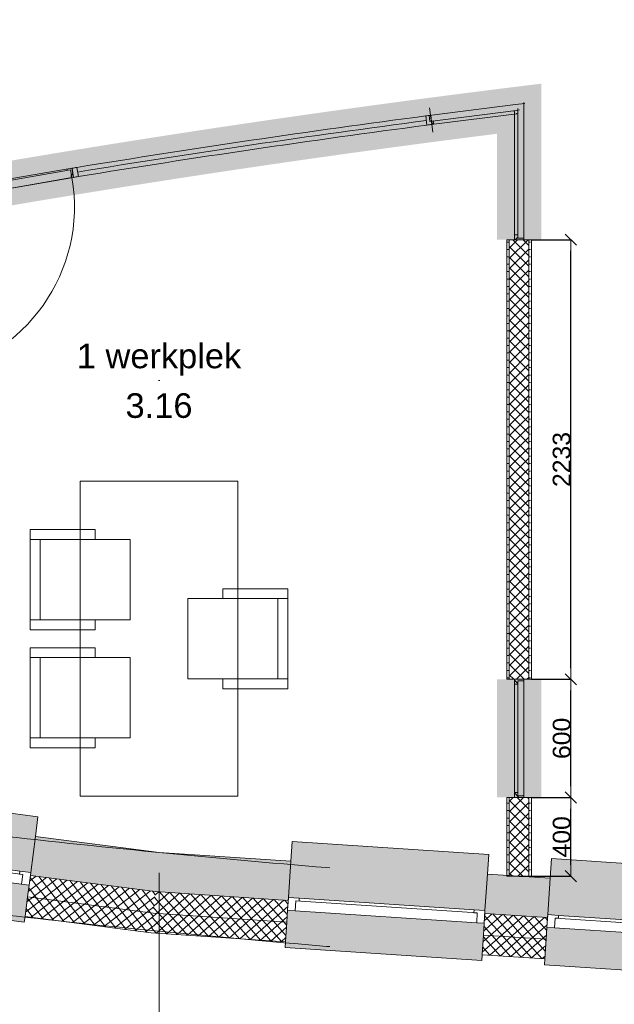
# Model space of a CAD drawing. Extents: x -329827 to 339781, y -55429 to 69134.
# Tile 12 of 139: x -244691 to -241672, y 11429 to 16430. Entities that reach past the tile are written whole.
import ezdxf

# ---------------------------------------------------------------- set-up
doc = ezdxf.new("R2010")
doc.units = 0
doc.header["$LTSCALE"] = 50
doc.linetypes.add('_ .', pattern=[190, 90, -50, 0, -50])
doc.layers.get('0').update_dxf_attribs({"linetype": 'CONTINUOUS'})
doc.layers.get('Defpoints').update_dxf_attribs({"linetype": 'CONTINUOUS'})
for name, color, linetype in [('00 Arc Simple systeem 2D arcering', 7, 'CONTINUOUS'), ('00 Bestaand', 7, 'CONTINUOUS'), ('00 Bestaand Afdek-arcering', 7, 'CONTINUOUS'), ('00 Bestaand Doorsnede-arcering', 7, 'CONTINUOUS'), ('00 Bestaand Laagscheidingslijnen', 7, 'CONTINUOUS'), ('00 Bestaand Ramen', 7, 'CONTINUOUS'), ('00 Ruimtenummer', 7, 'CONTINUOUS'), ('00 Simple', 7, 'CONTINUOUS'), ('00 Simple 2D arcering', 7, 'CONTINUOUS'), ('00 Simple Afdek-arcering', 7, 'CONTINUOUS'), ('00 Simple Deuren', 7, 'CONTINUOUS'), ('00 Simple Doorsnede-arcering', 7, 'CONTINUOUS'), ('00 Simple Laagscheidingslijnen', 7, 'CONTINUOUS'), ('00 Simple Ramen', 7, 'CONTINUOUS'), ('82 Interieur', 7, 'CONTINUOUS'), ('A Stramien', 7, 'CONTINUOUS'), ('Tekst_dim 1_ 50', 7, 'CONTINUOUS'), ('WM5448--', 1, 'CONTINUOUS')]:
    doc.layers.add(name, color=color, linetype=linetype)
doc.styles.add('GENERATED_STYLE_1', font='ARIAL.TTF')
doc.dimstyles.new('GENERATED_STYLE__3', dxfattribs={"dimtxt": 89.999998, "dimasz": 57, "dimexe": 0.18, "dimexo": 0, "dimgap": 0.09, "dimtad": 1, "dimdec": 0, "dimzin": 0, "dimdsep": 46, "dimtxsty": 'GENERATED_STYLE_1', "dimblk": 'ARROWHEAD_6', "dimblk1": 'ARROWHEAD_6', "dimblk2": 'ARROWHEAD_6', "dimcen": 0.09, "dimclrd": 1, "dimclre": 1, "dimclrt": 2, "dimadec": 1, "dimazin": 0, "dimtfac": 1, "dimtdec": 4, "dimtmove": 0, "dimatfit": 3, "dimfxl": 0, "dimtolj": 1, "dimtzin": 0, "dimarcsym": 0})
pattern_1 = [(-142.42427, (0, 0), (-22.867855, 29.72055), []), (-52.42427, (0, 0), (29.72055, 22.867855), [])]
pattern_2 = [(-138.78015, (0, 0), (-24.71063, 28.207), []), (-48.78015, (0, 0), (28.207, 24.71063), [])]
pattern_3 = [(45, (0, 0), (-31.82, 31.82), [])]
pattern_4 = [(0, (0, 0), (0, 37.5), [0, -37.5])]
pattern_5 = [(45, (0, 0), (-26.516504, 26.516504), []), (135, (0, 0), (26.516504, 26.516504), [])]

# ---------------------------------------------------------------- blocks, each defined once
blk = doc.blocks.new('R1a metaal 15')
at = {"layer": '00 Bestaand Ramen', "color": 1, "linetype": 'Continuous', "lineweight": 0}
for p, q in [((-500, 160), (-500, 190)), ((-500, 190), (500, 190)), ((500, 190), (500, 160)), ((-500, 0), (-462, 0)), ((-500, -65), (-500, 0)), ((-462, 0), (-462, -50)), ((-462, 0), (462, 0)), ((462, -50), (462, 0)), ((462, 0), (500, 0)), ((500, 0), (500, -65)), ((-462, -50), (-445, -50)), ((-462, -50), (462, -50)), ((-462, -50), (462, -50)), ((-445, -50), (-445, -65)), ((445, -65), (445, -50)), ((445, -50), (462, -50)), ((-445, -65), (-500, -65)), ((445, -65), (-445, -65)), ((500, -65), (445, -65)), ((-500, -250), (-500, -350)), ((500, -350), (500, -250)), ((-500, -350), (500, -350))]:
    blk.add_line(p, q, dxfattribs=at)
at = {"layer": '00 Bestaand Ramen', "color": 2, "linetype": 'Continuous', "lineweight": 0}
for p, q in [((-500, 0), (-500, -50)), ((500, 0), (500, -50)), ((-500, -50), (-500, -65)), ((500, -50), (500, -65))]:
    blk.add_line(p, q, dxfattribs=at)
blk = doc.blocks.new('Wall_5_2', base_point=(13945.7, 12660.8))
at = {"layer": '00 Bestaand Afdek-arcering', "linetype": 'Continuous', "lineweight": 0}
for points in [[(14528.5, 12398.3), (15520.1, 12269), (15544, 12452.5), (15556.9, 12551.6), (14565.3, 12680.9), (14552.4, 12581.7)], [(15837.4, 12227.7), (16829, 12098.5), (16852.9, 12281.9), (16865.8, 12381.1), (15874.2, 12510.3), (15861.3, 12411.1)], [(15511.7, 12204.6), (14520.1, 12333.8), (14499.4, 12175.1), (14495.5, 12145.4), (15487.1, 12016.2), (15491, 12045.9)], [(16820.6, 12034), (15829, 12163.2), (15808.3, 12004.6), (15804.4, 11974.8), (16796.1, 11845.6), (16799.9, 11875.4)]]:
    blk.add_hatch(color=255, dxfattribs=at).paths.add_polyline_path(points, flags=0)
at = {"layer": '00 Bestaand Doorsnede-arcering', "linetype": 'Continuous', "lineweight": 0}
for points in [[(13945.7, 12660.8), (13912.7, 12463.4), (14526.5, 12383.4), (14528.5, 12398.3), (14552.4, 12581.7)], [(15520.1, 12269), (15518.1, 12254.2), (15835.5, 12212.8), (15837.4, 12227.7), (15861.3, 12411.1), (15544, 12452.5)], [(16829, 12098.5), (16827.1, 12083.6), (17460.8, 12001), (17480.3, 12200.2), (16852.9, 12281.9)]]:
    blk.add_hatch(color=255, dxfattribs=at).paths.add_polyline_path(points, flags=0)
h = blk.add_hatch(dxfattribs=at)
h.set_pattern_fill('13_45GR_ISOLATIE_0002', color=255, style=0, pattern_type=2)
h.set_pattern_definition(pattern_1)
h.paths.add_polyline_path([(13894.5, 12354.8), (14512.3, 12274.3), (14520.1, 12333.8), (14526.5, 12383.4), (13912.7, 12463.4)], flags=0)
h = blk.add_hatch(dxfattribs=at)
h.set_pattern_fill('13_45GR_ISOLATIE_0002', color=255, style=0, pattern_type=2)
h.set_pattern_definition(pattern_1)
h.paths.add_polyline_path([(13894.5, 12354.8), (13878, 12256.1), (14499.4, 12175.1), (14512.3, 12274.3)], flags=0)
h = blk.add_hatch(dxfattribs=at)
h.set_pattern_fill('13_45GR_ISOLATIE_0002', color=255, style=0, pattern_type=2)
h.set_pattern_definition(pattern_1)
h.paths.add_polyline_path([(15503.9, 12145.1), (15821.2, 12103.7), (15829, 12163.2), (15835.5, 12212.8), (15518.1, 12254.2), (15511.7, 12204.6)], flags=0)
h = blk.add_hatch(dxfattribs=at)
h.set_pattern_fill('13_45GR_ISOLATIE_0002', color=255, style=0, pattern_type=2)
h.set_pattern_definition(pattern_1)
h.paths.add_polyline_path([(15503.9, 12145.1), (15491, 12045.9), (15808.3, 12004.6), (15821.2, 12103.7)], flags=0)
h = blk.add_hatch(dxfattribs=at)
h.set_pattern_fill('13_45GR_ISOLATIE_0002', color=255, style=0, pattern_type=2)
h.set_pattern_definition(pattern_1)
h.paths.add_polyline_path([(16820.6, 12034), (16812.9, 11974.5), (17450.1, 11891.5), (17460.8, 12001), (16827.1, 12083.6)], flags=0)
h = blk.add_hatch(dxfattribs=at)
h.set_pattern_fill('13_45GR_ISOLATIE_0002', color=255, style=0, pattern_type=2)
h.set_pattern_definition(pattern_1)
h.paths.add_polyline_path([(16799.9, 11875.4), (17440.3, 11791.9), (17450.1, 11891.5), (16812.9, 11974.5)], flags=0)
at = {"layer": '00 Bestaand', "color": 2, "linetype": 'Continuous', "lineweight": 0}
for p, q in [((14552.4, 12581.7), (13945.7, 12660.8)), ((14528.5, 12398.3), (14552.4, 12581.7)), ((15520.1, 12269), (15544, 12452.5)), ((15861.3, 12411.1), (15544, 12452.5)), ((15837.4, 12227.7), (15861.3, 12411.1)), ((14520.1, 12333.8), (14526.5, 12383.4)), ((14526.5, 12383.4), (14528.5, 12398.3)), ((14512.3, 12274.3), (14520.1, 12333.8)), ((13878, 12256.1), (14499.4, 12175.1)), ((14499.4, 12175.1), (14512.3, 12274.3)), ((15511.7, 12204.6), (15518.1, 12254.2)), ((15518.1, 12254.2), (15520.1, 12269)), ((16829, 12098.5), (16852.9, 12281.9)), ((17480.3, 12200.2), (16852.9, 12281.9)), ((15503.9, 12145.1), (15511.7, 12204.6)), ((15829, 12163.2), (15835.5, 12212.8)), ((15835.5, 12212.8), (15837.4, 12227.7)), ((15821.2, 12103.7), (15829, 12163.2)), ((15491, 12045.9), (15503.9, 12145.1)), ((15808.3, 12004.6), (15821.2, 12103.7)), ((16820.6, 12034), (16827.1, 12083.6)), ((16827.1, 12083.6), (16829, 12098.5)), ((15491, 12045.9), (15808.3, 12004.6)), ((16812.9, 11974.5), (16820.6, 12034)), ((16799.9, 11875.4), (16812.9, 11974.5)), ((16799.9, 11875.4), (17440.3, 11791.9))]:
    blk.add_line(p, q, dxfattribs=at)
at = {"layer": '00 Bestaand Laagscheidingslijnen', "color": 2, "linetype": 'Continuous', "lineweight": 0}
for p, q in [((14526.5, 12383.4), (13912.7, 12463.4)), ((14512.3, 12274.3), (13894.5, 12354.8)), ((15835.5, 12212.8), (15518.1, 12254.2)), ((15821.2, 12103.7), (15503.9, 12145.1)), ((17460.8, 12001), (16827.1, 12083.6)), ((17450.1, 11891.5), (16812.9, 11974.5))]:
    blk.add_line(p, q, dxfattribs=at)
at = {"layer": '00 Bestaand Ramen', "color": 1, "linetype": 'Continuous', "lineweight": 0, "zscale": 1000, "rotation": 172.575727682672}
for p in [(15015.9, 12269.2), (16324.8, 12098.6)]:
    blk.add_blockref('R1a metaal 15', p, dxfattribs=at)
blk = doc.blocks.new('R1a metaal 15_2')
at = {"layer": '00 Bestaand Ramen', "color": 1, "linetype": 'Continuous', "lineweight": 0}
for p, q in [((-500, 160), (-500, 190)), ((-500, 190), (500, 190)), ((500, 190), (500, 160)), ((-500, 0), (-462, 0)), ((-500, -65), (-500, 0)), ((-462, 0), (-462, -50)), ((-462, 0), (462, 0)), ((462, -50), (462, 0)), ((462, 0), (500, 0)), ((500, 0), (500, -65)), ((-462, -50), (-445, -50)), ((-462, -50), (462, -50)), ((-462, -50), (462, -50)), ((-445, -50), (-445, -65)), ((445, -65), (445, -50)), ((445, -50), (462, -50)), ((-445, -65), (-500, -65)), ((445, -65), (-445, -65)), ((500, -65), (445, -65)), ((-500, -250), (-500, -350)), ((500, -350), (500, -250)), ((-500, -350), (500, -350))]:
    blk.add_line(p, q, dxfattribs=at)
at = {"layer": '00 Bestaand Ramen', "color": 2, "linetype": 'Continuous', "lineweight": 0}
for p, q in [((-500, 0), (-500, -50)), ((500, 0), (500, -50)), ((-500, -50), (-500, -65)), ((500, -50), (500, -65))]:
    blk.add_line(p, q, dxfattribs=at)
blk = doc.blocks.new('R1a metaal 15_3')
at = {"layer": '00 Bestaand Ramen', "color": 1, "linetype": 'Continuous', "lineweight": 0}
for p, q in [((-500, 160), (-500, 190)), ((-500, 190), (500, 190)), ((500, 190), (500, 160)), ((-500, 0), (-462, 0)), ((-500, -65), (-500, 0)), ((-462, 0), (-462, -50)), ((-462, 0), (462, 0)), ((462, -50), (462, 0)), ((462, 0), (500, 0)), ((500, 0), (500, -65)), ((-462, -50), (-445, -50)), ((-462, -50), (462, -50)), ((-462, -50), (462, -50)), ((-445, -50), (-445, -65)), ((445, -65), (445, -50)), ((445, -50), (462, -50)), ((-445, -65), (-500, -65)), ((445, -65), (-445, -65)), ((500, -65), (445, -65)), ((-500, -250), (-500, -350)), ((500, -350), (500, -250)), ((-500, -350), (500, -350))]:
    blk.add_line(p, q, dxfattribs=at)
at = {"layer": '00 Bestaand Ramen', "color": 2, "linetype": 'Continuous', "lineweight": 0}
for p, q in [((-500, 0), (-500, -50)), ((500, 0), (500, -50)), ((-500, -50), (-500, -65)), ((500, -50), (500, -65))]:
    blk.add_line(p, q, dxfattribs=at)
blk = doc.blocks.new('Wall_6_2', base_point=(17480.3, 12200.2))
at = {"layer": '00 Bestaand Afdek-arcering', "linetype": 'Continuous', "lineweight": 0}
for points in [[(19135.2, 11905.4), (19147.4, 12090), (19154, 12189.8), (18156.1, 12255.7), (18149.5, 12155.9), (18137.4, 11971.3)], [(19454, 11884.4), (20451.8, 11818.4), (20464, 12003), (20470.6, 12102.8), (19472.8, 12168.7), (19466.2, 12069)], [(18133.1, 11906.5), (18122.5, 11746.8), (18120.5, 11716.9), (19118.4, 11651), (19120.3, 11680.9), (19130.9, 11840.6)], [(20447.5, 11753.6), (19449.7, 11819.5), (19439.1, 11659.8), (19437.2, 11629.9), (20435, 11564), (20437, 11593.9)]]:
    blk.add_hatch(color=255, dxfattribs=at).paths.add_polyline_path(points, flags=0)
at = {"layer": '00 Bestaand Doorsnede-arcering', "linetype": 'Continuous', "lineweight": 0}
for points in [[(17480.3, 12200.2), (17460.8, 12001), (18136.4, 11956.4), (18137.4, 11971.3), (18149.5, 12155.9)], [(19135.2, 11905.4), (19134.2, 11890.5), (19453, 11869.4), (19454, 11884.4), (19466.2, 12069), (19147.4, 12090)], [(20451.8, 11818.4), (20450.8, 11803.5), (21101.7, 11760.5), (21108.3, 11960.5), (20464, 12003)]]:
    blk.add_hatch(color=255, dxfattribs=at).paths.add_polyline_path(points, flags=0)
h = blk.add_hatch(dxfattribs=at)
h.set_pattern_fill('13_45GR_ISOLATIE_0002', color=255, style=0, pattern_type=2)
h.set_pattern_definition(pattern_2)
h.paths.add_polyline_path([(17450.1, 11891.5), (18129.1, 11846.6), (18133.1, 11906.5), (18136.4, 11956.4), (17460.8, 12001)], flags=0)
h = blk.add_hatch(dxfattribs=at)
h.set_pattern_fill('13_45GR_ISOLATIE_0002', color=255, style=0, pattern_type=2)
h.set_pattern_definition(pattern_2)
h.paths.add_polyline_path([(17450.1, 11891.5), (17440.3, 11791.9), (18122.5, 11746.8), (18129.1, 11846.6)], flags=0)
h = blk.add_hatch(dxfattribs=at)
h.set_pattern_fill('13_45GR_ISOLATIE_0002', color=255, style=0, pattern_type=2)
h.set_pattern_definition(pattern_2)
h.paths.add_polyline_path([(19126.9, 11780.7), (19445.7, 11759.6), (19449.7, 11819.5), (19453, 11869.4), (19134.2, 11890.5), (19130.9, 11840.6)], flags=0)
h = blk.add_hatch(dxfattribs=at)
h.set_pattern_fill('13_45GR_ISOLATIE_0002', color=255, style=0, pattern_type=2)
h.set_pattern_definition(pattern_2)
h.paths.add_polyline_path([(20447.5, 11753.6), (20443.6, 11693.7), (21098.1, 11650.5), (21101.7, 11760.5), (20450.8, 11803.5)], flags=0)
h = blk.add_hatch(dxfattribs=at)
h.set_pattern_fill('13_45GR_ISOLATIE_0002', color=255, style=0, pattern_type=2)
h.set_pattern_definition(pattern_2)
h.paths.add_polyline_path([(19126.9, 11780.7), (19120.3, 11680.9), (19439.1, 11659.8), (19445.7, 11759.6)], flags=0)
h = blk.add_hatch(dxfattribs=at)
h.set_pattern_fill('13_45GR_ISOLATIE_0002', color=255, style=0, pattern_type=2)
h.set_pattern_definition(pattern_2)
h.paths.add_polyline_path([(20437, 11593.9), (21094.8, 11550.5), (21098.1, 11650.5), (20443.6, 11693.7)], flags=0)
at = {"layer": '00 Bestaand', "color": 2, "linetype": 'Continuous', "lineweight": 0}
for p, q in [((18149.5, 12155.9), (17480.3, 12200.2)), ((18137.4, 11971.3), (18149.5, 12155.9)), ((19135.2, 11905.4), (19147.4, 12090)), ((19466.2, 12069), (19147.4, 12090)), ((19454, 11884.4), (19466.2, 12069)), ((20451.8, 11818.4), (20464, 12003)), ((21108.3, 11960.5), (20464, 12003)), ((18133.1, 11906.5), (18136.4, 11956.4)), ((18136.4, 11956.4), (18137.4, 11971.3)), ((18129.1, 11846.6), (18133.1, 11906.5)), ((19134.2, 11890.5), (19135.2, 11905.4)), ((19130.9, 11840.6), (19134.2, 11890.5)), ((19449.7, 11819.5), (19453, 11869.4)), ((19453, 11869.4), (19454, 11884.4)), ((18122.5, 11746.8), (18129.1, 11846.6)), ((19126.9, 11780.7), (19130.9, 11840.6)), ((19445.7, 11759.6), (19449.7, 11819.5)), ((20447.5, 11753.6), (20450.8, 11803.5)), ((20450.8, 11803.5), (20451.8, 11818.4)), ((17440.3, 11791.9), (18122.5, 11746.8)), ((19120.3, 11680.9), (19126.9, 11780.7)), ((19439.1, 11659.8), (19445.7, 11759.6)), ((20443.6, 11693.7), (20447.5, 11753.6)), ((19120.3, 11680.9), (19439.1, 11659.8)), ((20437, 11593.9), (20443.6, 11693.7)), ((20437, 11593.9), (21094.8, 11550.5))]:
    blk.add_line(p, q, dxfattribs=at)
at = {"layer": '00 Bestaand Laagscheidingslijnen', "color": 2, "linetype": 'Continuous', "lineweight": 0}
for p, q in [((18136.4, 11956.4), (17460.8, 12001)), ((18129.1, 11846.6), (17450.1, 11891.5)), ((19453, 11869.4), (19134.2, 11890.5)), ((21101.7, 11760.5), (20450.8, 11803.5)), ((19445.7, 11759.6), (19126.9, 11780.7)), ((21098.1, 11650.5), (20443.6, 11693.7))]:
    blk.add_line(p, q, dxfattribs=at)
at = {"layer": '00 Bestaand Ramen', "color": 1, "linetype": 'Continuous', "lineweight": 0, "xscale": -1, "zscale": 1000, "rotation": 176.219850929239}
blk.add_blockref('R1a metaal 15_2', (18632, 11873.5), dxfattribs=at)
at = {"layer": '00 Bestaand Ramen', "color": 1, "linetype": 'Continuous', "lineweight": 0, "zscale": 1000, "rotation": 176.219850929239}
blk.add_blockref('R1a metaal 15_3', (19948.6, 11786.5), dxfattribs=at)
blk = doc.blocks.new('R gebogen 14 - gebogen kozijn_2')
at = {"layer": '00 Simple Ramen', "color": 1, "linetype": 'Continuous', "lineweight": 0}
for p, q in [((-895.2, 0.4), (-894.4, -46.6)), ((895.2, 0.4), (894.4, -46.6)), ((-919.4, -47), (-920.9, 0)), ((-920.2, 0), (-919.4, -47)), ((-920.2, 0), (-919.4, -47)), ((919.4, -47), (920.9, 0)), ((920.2, 0), (919.4, -47)), ((920.2, 0), (919.4, -47))]:
    blk.add_line(p, q, dxfattribs=at)
for radius, start, end in [(57336, 90.894564, 90.920301), (57336, 89.105436, 90.894564), (57336, 89.079699, 89.105436), (57289, 90.89456, 90.91955), (57312.5, 89.105436, 90.894564), (57289, 89.10544, 90.89456), (57289, 89.08045, 89.10544)]:
    blk.add_arc((0, -57328.6), radius, start, end, dxfattribs=at)
blk = doc.blocks.new('D1a bu h 15_3')
at = {"layer": '00 Simple 2D arcering', "linetype": 'Continuous', "lineweight": 0}
h = blk.add_hatch(dxfattribs=at)
h.set_pattern_fill('12_NAALDHOUT_0002', color=9, style=0, pattern_type=2)
h.set_pattern_definition(pattern_3)
h.paths.add_polyline_path([(-442.9, 0), (-442.5, -47), (-430, -47), (-430, 0)], flags=0)
h = blk.add_hatch(dxfattribs=at)
h.set_pattern_fill('12_NAALDHOUT_0002', color=9, style=0, pattern_type=2)
h.set_pattern_definition(pattern_3)
h.paths.add_polyline_path([(-430, 0), (-434.5, 0), (-434.5, -47), (-430, -47)], flags=0)
h = blk.add_hatch(dxfattribs=at)
h.set_pattern_fill('12_NAALDHOUT_0002', color=9, style=0, pattern_type=2)
h.set_pattern_definition(pattern_3)
h.paths.add_polyline_path([(-434.5, -7), (-434.5, 0), (-417.5, 0), (-417.5, -7)], flags=0)
h = blk.add_hatch(dxfattribs=at)
h.set_pattern_fill('12_NAALDHOUT_0002', color=9, style=0, pattern_type=2)
h.set_pattern_definition(pattern_3)
h.paths.add_polyline_path([(434.5, -7), (417.5, -7), (417.5, 0), (434.5, 0)], flags=0)
h = blk.add_hatch(dxfattribs=at)
h.set_pattern_fill('12_NAALDHOUT_0002', color=9, style=0, pattern_type=2)
h.set_pattern_definition(pattern_3)
h.paths.add_polyline_path([(442.9, 0), (430, 0), (430, -47), (442.5, -47)], flags=0)
h = blk.add_hatch(dxfattribs=at)
h.set_pattern_fill('12_NAALDHOUT_0002', color=9, style=0, pattern_type=2)
h.set_pattern_definition(pattern_3)
h.paths.add_polyline_path([(434.5, 0), (430, 0), (430, -47), (434.5, -47)], flags=0)
at = {"layer": '00 Simple Deuren', "color": 1, "linetype": 'Continuous', "lineweight": 0}
for p, q in [((-442.9, 0), (442.9, 0)), ((-442.5, -47), (-442.9, 0)), ((-417.5, -7), (-417.5, 0)), ((417.5, -7), (417.5, 0)), ((442.5, -47), (442.9, 0)), ((-442.5, -47), (442.5, -47)), ((434.5, -7), (-434.5, -7)), ((-434.5, -7), (-434.5, -47)), ((-434.5, -47), (434.5, -47)), ((434.5, -47), (434.5, -7))]:
    blk.add_line(p, q, dxfattribs=at)
at = {"layer": '00 Simple Deuren', "color": 9, "linetype": 'Continuous', "lineweight": 0}
blk.add_line((-434.5, -47), (-434.5, -916), dxfattribs=at)
blk.add_arc((-434.5, -47), 869, 270, 0, dxfattribs=at)
blk = doc.blocks.new('Wall_41_2', base_point=(18869.8, 15858.9))
at = {"layer": '00 Simple Afdek-arcering', "linetype": 'Continuous', "lineweight": 0}
blk.add_hatch(color=255, dxfattribs=at).paths.add_polyline_path([(17032.1, 15713.8), (17038.4, 15675.3), (17046, 15628.9), (17052.3, 15590.5, -0.008025), (18870.1, 15859), (18865.1, 15897.6), (18858.9, 15944.2), (18853.9, 15982.9, 0.008025)], flags=0)
at = {"layer": '00 Simple', "color": 1, "linetype": 'Continuous', "lineweight": 0}
for p, q in [((18853.9, 15982.9), (18855.5, 15970.5)), ((18855.5, 15970.5), (18858.9, 15944.2)), ((18858.9, 15944.2), (18865.1, 15897.6)), ((18865.1, 15897.6), (18868.5, 15871.3)), ((18868.5, 15871.3), (18870.1, 15859)), ((16160.9, 15551.2), (16158.7, 15563.5)), ((16165.6, 15525.1), (16160.9, 15551.2)), ((16173.9, 15478.9), (16165.6, 15525.1)), ((16178.6, 15452.8), (16173.9, 15478.9)), ((16180.9, 15440.5), (16178.6, 15452.8))]:
    blk.add_line(p, q, dxfattribs=at)
at = {"layer": '00 Simple Deuren', "color": 1, "linetype": 'Continuous', "lineweight": 0, "zscale": 1000, "rotation": 9.763936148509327}
blk.add_blockref('D1a bu h 15_3', (16602.1, 15600.2), dxfattribs=at)
at = {"layer": '00 Simple Ramen', "color": 1, "linetype": 'Continuous', "lineweight": 0, "zscale": 1000, "rotation": 8.401970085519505}
blk.add_blockref('R gebogen 14 - gebogen kozijn_2', (17948.7, 15809.8), dxfattribs=at)
blk = doc.blocks.new('Wall_44_2', base_point=(19308.3, 15312.4))
at = {"layer": '00 Simple Doorsnede-arcering', "linetype": 'Continuous', "lineweight": 0}
h = blk.add_hatch(dxfattribs=at)
h.set_pattern_fill('10_GIPS_0002', color=9, style=0, pattern_type=2)
h.set_pattern_definition(pattern_4)
h.paths.add_polyline_path([(19245.8, 15312.4), (19245.8, 13079.4), (19258.3, 13079.4), (19258.3, 15312.4)], flags=0)
h = blk.add_hatch(dxfattribs=at)
h.set_pattern_fill('13_45GR_ISOLATIE_0002', color=9, style=0, pattern_type=2)
h.set_pattern_definition(pattern_5)
h.paths.add_polyline_path([(19358.3, 13079.4), (19358.3, 15312.4), (19258.3, 15312.4), (19258.3, 13079.4)], flags=0)
h = blk.add_hatch(dxfattribs=at)
h.set_pattern_fill('10_GIPS_0002', color=9, style=0, pattern_type=2)
h.set_pattern_definition(pattern_4)
h.paths.add_polyline_path([(19370.8, 13079.4), (19370.8, 15312.4), (19358.3, 15312.4), (19358.3, 13079.4)], flags=0)
at = {"layer": '00 Simple', "color": 1, "linetype": 'Continuous', "lineweight": 0}
for p, q in [((19245.8, 15312.4), (19245.8, 13079.4)), ((19370.8, 15312.4), (19245.8, 15312.4)), ((19370.8, 13079.4), (19370.8, 15312.4))]:
    blk.add_line(p, q, dxfattribs=at)
at = {"layer": '00 Simple Laagscheidingslijnen', "color": 9, "linetype": 'Continuous', "lineweight": 0}
for p, q in [((19258.3, 15312.4), (19258.3, 13079.4)), ((19358.3, 13079.4), (19358.3, 15312.4))]:
    blk.add_line(p, q, dxfattribs=at)
blk = doc.blocks.new('R hoekraam glas-glas 15_7')
at = {"layer": '00 Simple 2D arcering', "linetype": 'Continuous', "lineweight": 0}
h = blk.add_hatch(dxfattribs=at)
h.set_pattern_fill('12_NAALDHOUT_0002', color=9, style=0, pattern_type=2)
h.set_pattern_definition(pattern_3)
h.paths.add_polyline_path([(-325, 0), (-317, 0), (-317, -30), (-300, -30), (-300, -47), (-325, -47)], flags=0)
at = {"layer": '00 Simple Ramen', "color": 1, "linetype": 'Continuous', "lineweight": 0}
for p, q in [((-325, 0), (-317, 0)), ((-325, -47), (-325, 0)), ((-325, 0), (-325, -47)), ((-317, 0), (-317, -30)), ((-317, 0), (325, 0)), ((325, 0), (372, 0)), ((-300, -47), (-325, -47)), ((-317, -30), (-300, -30)), ((-317, -30), (325, -30)), ((-317, -30), (325, -30)), ((-300, -30), (-300, -47)), ((325, -47), (-300, -47)), ((325, -30), (342, -30))]:
    blk.add_line(p, q, dxfattribs=at)
blk.add_point((325, -47), dxfattribs=at)
blk = doc.blocks.new('Wall_106_2', base_point=(19370.8, 15312.4))
at = {"layer": '00 Simple Afdek-arcering', "linetype": 'Continuous', "lineweight": 0}
blk.add_hatch(color=255, dxfattribs=at).paths.add_polyline_path([(19370.8, 16048.4), (19284.8, 15962.4), (19245.8, 15923.4), (19245.8, 15312.4), (19284.8, 15312.4), (19331.8, 15312.4), (19370.8, 15312.4)], flags=0)
at = {"layer": '00 Simple', "color": 1, "linetype": 'Continuous', "lineweight": 0}
for p, q in [((19258.3, 15312.4), (19245.8, 15312.4)), ((19284.8, 15312.4), (19258.3, 15312.4)), ((19331.8, 15312.4), (19284.8, 15312.4)), ((19358.3, 15312.4), (19331.8, 15312.4)), ((19370.8, 15312.4), (19358.3, 15312.4))]:
    blk.add_line(p, q, dxfattribs=at)
at = {"layer": '00 Simple Ramen', "color": 1, "linetype": 'Continuous', "lineweight": 0, "xscale": -1, "zscale": 1000, "rotation": 270.0000000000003}
blk.add_blockref('R hoekraam glas-glas 15_7', (19331.8, 15637.4), dxfattribs=at)
blk = doc.blocks.new('R hoekraam glas-glas 15_14')
at = {"layer": '00 Simple 2D arcering', "linetype": 'Continuous', "lineweight": 0}
h = blk.add_hatch(dxfattribs=at)
h.set_pattern_fill('12_NAALDHOUT_0002', color=9, style=0, pattern_type=2)
h.set_pattern_definition(pattern_3)
h.paths.add_polyline_path([(-217.5, -47), (-207.5, -47), (-207.5, -30), (-224.5, -30), (-224.5, 0), (-217.5, 0)], flags=0)
at = {"layer": '00 Simple Ramen', "color": 1, "linetype": 'Continuous', "lineweight": 0}
for p, q in [((-224.5, -30), (-224.5, 0)), ((-224.5, 0), (-217.5, 0)), ((-224.5, 0), (217.5, 0)), ((-217.5, 0), (-217.5, -47)), ((-217.5, 0), (-217.5, -47)), ((217.5, 0), (264.5, 0)), ((-207.5, -30), (-224.5, -30)), ((-224.5, -30), (217.5, -30)), ((-224.5, -30), (217.5, -30)), ((-217.5, -47), (-207.5, -47)), ((-207.5, -47), (-207.5, -30)), ((217.5, -47), (-207.5, -47)), ((217.5, -30), (234.5, -30))]:
    blk.add_line(p, q, dxfattribs=at)
blk.add_point((217.5, -47), dxfattribs=at)
blk = doc.blocks.new('Wall_107_2', base_point=(19370.8, 16048.4))
at = {"layer": '00 Simple Afdek-arcering', "linetype": 'Continuous', "lineweight": 0}
blk.add_hatch(color=255, dxfattribs=at).paths.add_polyline_path([(19370.8, 16048.4), (18854, 15982.6), (18858.9, 15944), (18864.9, 15897.3), (18869.8, 15858.6), (19262.6, 15908.6), (19296.4, 15952.2)], flags=0)
at = {"layer": '00 Simple', "color": 1, "linetype": 'Continuous', "lineweight": 0}
for p, q in [((18854, 15982.6), (18855.6, 15970.2)), ((18855.6, 15970.2), (18858.9, 15944)), ((18858.9, 15944), (18864.9, 15897.3)), ((18864.9, 15897.3), (18868.2, 15871)), ((18868.2, 15871), (18869.8, 15858.6))]:
    blk.add_line(p, q, dxfattribs=at)
at = {"layer": '00 Simple Ramen', "color": 1, "linetype": 'Continuous', "lineweight": 0, "zscale": 1000, "rotation": 7.251194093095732}
blk.add_blockref('R hoekraam glas-glas 15_14', (19074.7, 15971.4), dxfattribs=at)
blk = doc.blocks.new('R hoekraam glas-glas 15_12')
at = {"layer": '00 Simple 2D arcering', "linetype": 'Continuous', "lineweight": 0}
h = blk.add_hatch(dxfattribs=at)
h.set_pattern_fill('12_NAALDHOUT_0002', color=9, style=0, pattern_type=2)
h.set_pattern_definition(pattern_3)
h.paths.add_polyline_path([(-300, 0), (-292, 0), (-292, -30), (-275, -30), (-275, -47), (-300, -47)], flags=0)
h = blk.add_hatch(dxfattribs=at)
h.set_pattern_fill('12_NAALDHOUT_0002', color=9, style=0, pattern_type=2)
h.set_pattern_definition(pattern_3)
h.paths.add_polyline_path([(300, -47), (275, -47), (275, -30), (292, -30), (292, 0), (300, 0)], flags=0)
at = {"layer": '00 Simple Ramen', "color": 1, "linetype": 'Continuous', "lineweight": 0}
for p, q in [((-300, 0), (-292, 0)), ((-300, -47), (-300, 0)), ((-300, 0), (-300, -47)), ((-292, 0), (-292, -30)), ((-292, 0), (292, 0)), ((292, -30), (292, 0)), ((292, 0), (300, 0)), ((300, 0), (300, -47)), ((300, 0), (300, -47)), ((-275, -47), (-300, -47)), ((-292, -30), (-275, -30)), ((-292, -30), (292, -30)), ((-292, -30), (292, -30)), ((-275, -30), (-275, -47)), ((275, -47), (-275, -47)), ((275, -47), (275, -30)), ((275, -30), (292, -30)), ((300, -47), (275, -47))]:
    blk.add_line(p, q, dxfattribs=at)
blk = doc.blocks.new('Wall_108_2', base_point=(19308.3, 12079.4))
at = {"layer": '00 Simple Afdek-arcering', "linetype": 'Continuous', "lineweight": 0}
blk.add_hatch(color=255, dxfattribs=at).paths.add_polyline_path([(19370.8, 12479.4), (19370.8, 13079.4), (19331.8, 13079.4), (19284.8, 13079.4), (19245.8, 13079.4), (19245.8, 12479.4), (19284.8, 12479.4), (19331.8, 12479.4)], flags=0)
at = {"layer": '00 Simple Doorsnede-arcering', "linetype": 'Continuous', "lineweight": 0}
h = blk.add_hatch(dxfattribs=at)
h.set_pattern_fill('10_GIPS_0002', color=9, style=0, pattern_type=2)
h.set_pattern_definition(pattern_4)
h.paths.add_polyline_path([(19245.8, 12079.4), (19258.3, 12079.4), (19258.3, 12479.4), (19245.8, 12479.4)], flags=0)
h = blk.add_hatch(dxfattribs=at)
h.set_pattern_fill('13_45GR_ISOLATIE_0002', color=9, style=0, pattern_type=2)
h.set_pattern_definition(pattern_5)
h.paths.add_polyline_path([(19258.3, 12079.4), (19358.3, 12079.4), (19358.3, 12479.4), (19331.8, 12479.4), (19284.8, 12479.4), (19258.3, 12479.4)], flags=0)
h = blk.add_hatch(dxfattribs=at)
h.set_pattern_fill('10_GIPS_0002', color=9, style=0, pattern_type=2)
h.set_pattern_definition(pattern_4)
h.paths.add_polyline_path([(19358.3, 12079.4), (19370.8, 12079.4), (19370.8, 12479.4), (19358.3, 12479.4)], flags=0)
at = {"layer": '00 Simple', "color": 1, "linetype": 'Continuous', "lineweight": 0}
for p, q in [((19258.3, 13079.4), (19245.8, 13079.4)), ((19284.8, 13079.4), (19258.3, 13079.4)), ((19331.8, 13079.4), (19284.8, 13079.4)), ((19358.3, 13079.4), (19331.8, 13079.4)), ((19370.8, 13079.4), (19358.3, 13079.4)), ((19258.3, 12479.4), (19245.8, 12479.4)), ((19245.8, 12479.4), (19245.8, 12079.4)), ((19284.8, 12479.4), (19258.3, 12479.4)), ((19331.8, 12479.4), (19284.8, 12479.4)), ((19358.3, 12479.4), (19331.8, 12479.4)), ((19370.8, 12479.4), (19358.3, 12479.4)), ((19370.8, 12079.4), (19370.8, 12479.4)), ((19245.8, 12079.4), (19370.8, 12079.4))]:
    blk.add_line(p, q, dxfattribs=at)
at = {"layer": '00 Simple Laagscheidingslijnen', "color": 9, "linetype": 'Continuous', "lineweight": 0}
for p, q in [((19258.3, 12479.4), (19258.3, 12079.4)), ((19358.3, 12079.4), (19358.3, 12479.4))]:
    blk.add_line(p, q, dxfattribs=at)
at = {"layer": '00 Simple Ramen', "color": 1, "linetype": 'Continuous', "lineweight": 0, "zscale": 1000, "rotation": 270}
blk.add_blockref('R hoekraam glas-glas 15_12', (19331.8, 12779.4), dxfattribs=at)
blk = doc.blocks.new('Bureaustoel 2 15+')
at = {"layer": '82 Interieur', "color": 1, "linetype": 'Continuous', "lineweight": 0}
for p, q in [((204, 254), (-204, 254)), ((-204, 254), (-204, 76)), ((204, 254), (-204, 254)), ((-204, 254), (-204, 76)), ((204, 76), (204, 254)), ((204, 76), (204, 254)), ((-204, 76), (-254, 76)), ((-254, 76), (-254, -254)), ((-254, 76), (-254, -254)), ((-254, 76), (-204, 76)), ((-204, 76), (-204, -204)), ((254, 76), (204, 76)), ((204, 76), (204, -204)), ((204, 76), (254, 76)), ((254, -254), (254, 76)), ((254, 76), (254, -254)), ((-204, -204), (204, -204)), ((-204, -254), (-204, -204)), ((204, -254), (204, -204)), ((-254, -254), (254, -254)), ((-254, -254), (-204, -254)), ((-204, -254), (204, -254)), ((204, -254), (254, -254))]:
    blk.add_line(p, q, dxfattribs=at)
blk = doc.blocks.new('Kantoor bureau rechth 15')
at = {"layer": '82 Interieur', "color": 1, "linetype": 'Continuous', "lineweight": 0}
for p, q in [((1600, 800), (0, 800)), ((0, 800), (0, 0)), ((1600, 800), (0, 800)), ((0, 800), (0, 0)), ((1600, 0), (1600, 800)), ((1600, 0), (1600, 800)), ((0, 0), (1600, 0)), ((0, 0), (1600, 0))]:
    blk.add_line(p, q, dxfattribs=at)
blk = doc.blocks.new('ARROWHEAD_6')
at = {"color": 0, "linetype": 'Continuous', "lineweight": 0}
for p, q in [((0, 0), (-1, 0)), ((-0.5, -0.5), (0.5, 0.5))]:
    blk.add_line(p, q, dxfattribs=at)
blk = doc.blocks.new('*D1713')
at = {"layer": 'Defpoints', "color": 0, "linetype": 'Continuous', "transparency": 16777216}
for p in [(-332979.1, 62499.7), (-332779.1, 62499.7), (-333041.6, 62099.7)]:
    blk.add_point(p, dxfattribs=at)
at = {"layer": 'Tekst_dim 1_ 50', "color": 1, "linetype": 'Continuous', "lineweight": -2, "transparency": 16777216}
for p, q in [((-332979.1, 62499.7), (-332778.9, 62499.7)), ((-332779.1, 62156.7), (-332779.1, 62442.7)), ((-333041.6, 62099.7), (-332778.9, 62099.7))]:
    blk.add_line(p, q, dxfattribs=at)
at = {"layer": 'Tekst_dim 1_ 50', "color": 1, "linetype": 'Continuous', "lineweight": -2, "transparency": 16777216, "xscale": 56.99999999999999, "yscale": 56.99999999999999, "zscale": 56.99999999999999}
for p, rotation in [((-332779.1, 62499.7), 90), ((-332779.1, 62099.7), 270)]:
    blk.add_blockref('ARROWHEAD_6', p, dxfattribs=dict(at, rotation=rotation))
at = {"layer": 'Tekst_dim 1_ 50', "color": 2, "linetype": 'Continuous', "lineweight": 0, "transparency": 16777216, "insert": (-332825.1, 62299.7), "char_height": 90, "attachment_point": 5, "rotation": 90, "style": 'GENERATED_STYLE_1'}
blk.add_mtext('\\A1;400', dxfattribs=at)
blk = doc.blocks.new('*D1714')
at = {"layer": 'Defpoints', "color": 0, "linetype": 'Continuous', "transparency": 16777216}
for p in [(-332979.1, 63099.7), (-332779.1, 63099.7), (-332979.1, 62499.7)]:
    blk.add_point(p, dxfattribs=at)
at = {"layer": 'Tekst_dim 1_ 50', "color": 1, "linetype": 'Continuous', "lineweight": -2, "transparency": 16777216}
for p, q in [((-332979.1, 63099.7), (-332778.9, 63099.7)), ((-332779.1, 62556.7), (-332779.1, 63042.7)), ((-332979.1, 62499.7), (-332778.9, 62499.7))]:
    blk.add_line(p, q, dxfattribs=at)
at = {"layer": 'Tekst_dim 1_ 50', "color": 1, "linetype": 'Continuous', "lineweight": -2, "transparency": 16777216, "xscale": 56.99999999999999, "yscale": 56.99999999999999, "zscale": 56.99999999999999}
for p, rotation in [((-332779.1, 63099.7), 90), ((-332779.1, 62499.7), 270)]:
    blk.add_blockref('ARROWHEAD_6', p, dxfattribs=dict(at, rotation=rotation))
at = {"layer": 'Tekst_dim 1_ 50', "color": 2, "linetype": 'Continuous', "lineweight": 0, "transparency": 16777216, "insert": (-332825.1, 62799.7), "char_height": 90, "attachment_point": 5, "rotation": 90, "style": 'GENERATED_STYLE_1'}
blk.add_mtext('\\A1;600', dxfattribs=at)
blk = doc.blocks.new('*D1715')
at = {"layer": 'Defpoints', "color": 0, "linetype": 'Continuous', "transparency": 16777216}
for p in [(-332979.1, 65332.7), (-332779.1, 65332.7), (-332979.1, 63099.7)]:
    blk.add_point(p, dxfattribs=at)
at = {"layer": 'Tekst_dim 1_ 50', "color": 1, "linetype": 'Continuous', "lineweight": -2, "transparency": 16777216}
for p, q in [((-332979.1, 65332.7), (-332778.9, 65332.7)), ((-332779.1, 63156.7), (-332779.1, 65275.7)), ((-332979.1, 63099.7), (-332778.9, 63099.7))]:
    blk.add_line(p, q, dxfattribs=at)
at = {"layer": 'Tekst_dim 1_ 50', "color": 1, "linetype": 'Continuous', "lineweight": -2, "transparency": 16777216, "xscale": 56.99999999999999, "yscale": 56.99999999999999, "zscale": 56.99999999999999}
for p, rotation in [((-332779.1, 65332.7), 90), ((-332779.1, 63099.7), 270)]:
    blk.add_blockref('ARROWHEAD_6', p, dxfattribs=dict(at, rotation=rotation))
at = {"layer": 'Tekst_dim 1_ 50', "color": 2, "linetype": 'Continuous', "lineweight": 0, "transparency": 16777216, "insert": (-332825.2, 64216.2), "char_height": 90, "attachment_point": 5, "rotation": 90, "style": 'GENERATED_STYLE_1'}
blk.add_mtext('\\A1;2233', dxfattribs=at)
blk = doc.blocks.new('fdsdfh')
at = {"layer": '00 Arc Simple systeem 2D arcering', "linetype": 'Continuous', "lineweight": 0}
for points in [[(-336754.1, 64753.1), (-336754.1, 65530.5, -0.016857), (-332929.1, 66125.1), (-332929.1, 65332.7), (-333154.1, 65332.7), (-333154.1, 65870.7, 0.014768), (-336529.1, 65344.7), (-336529.1, 64753.1)], [(-332929.1, 63099.7), (-333154.1, 63099.7), (-333154.1, 62499.7), (-332929.1, 62499.7)]]:
    blk.add_hatch(color=15, dxfattribs=at).paths.add_polyline_path(points, flags=0)
at = {"layer": 'A Stramien', "color": 9, "linetype": '_ .', "lineweight": 0, "flags": 128}
blk.add_lwpolyline([(-334869.6, 57617.2), (-334869.6, 88255.4)], dxfattribs=at)
for points in [[(-305728.9, 64999.7), (-323967.9, 62195.6, -0.123), (-351352.6, 66377.4)], [(-305728.9, 64599.7), (-323967.9, 61795.6, -0.123), (-351352.6, 65977.4)]]:
    blk.add_lwpolyline(points, format="xyb", dxfattribs=at)
at = {"layer": '00 Bestaand', "color": 1, "lineweight": 0}
for name, p in [('Wall_5_2', (-338404.2, 62681)), ('Wall_6_2', (-334869.6, 62220.4))]:
    blk.add_blockref(name, p, dxfattribs=at)
at = {"layer": '00 Simple', "color": 1, "lineweight": 0}
for name, p in [('Wall_107_2', (-332979.1, 66068.7)), ('Wall_106_2', (-332979.1, 65332.7)), ('Wall_41_2', (-333480.1, 65879.2)), ('Wall_44_2', (-333041.6, 65332.7)), ('Wall_108_2', (-333041.6, 62099.7))]:
    blk.add_blockref(name, p, dxfattribs=at)
at = {"layer": '82 Interieur', "color": 1, "linetype": 'Continuous', "lineweight": 0, "zscale": 1000}
for name, p, rotation in [('Kantoor bureau rechth 15', (-335269.6, 64105.9), 270), ('Bureaustoel 2 15+', (-335269.6, 63605.9), 270), ('Bureaustoel 2 15+', (-334469.6, 63305.9), 90), ('Bureaustoel 2 15+', (-335269.6, 63005.9), 270)]:
    blk.add_blockref(name, p, dxfattribs=dict(at, rotation=rotation))
at = {"layer": '00 Ruimtenummer', "color": 2, "linetype": 'Continuous', "lineweight": 0, "insert": (-334869.6, 64489.3), "char_height": 125, "attachment_point": 5, "style": 'GENERATED_STYLE_1'}
blk.add_mtext('{3.16}', dxfattribs=at)
at = {"layer": 'Tekst_dim 1_ 50', "color": 1, "linetype": 'Continuous', "lineweight": 0, "insert": (-334869.6, 64723.4), "char_height": 125, "attachment_point": 5, "style": 'GENERATED_STYLE_1'}
blk.add_mtext('{1 werkplek}', dxfattribs=at)
at = {"layer": 'Tekst_dim 1_ 50', "color": 1, "linetype": 'Continuous', "lineweight": 0}
for base, p1, p2, picture, middle in [((-332779.1, 65332.7), (-332979.1, 63099.7), (-332979.1, 65332.7), '*D1715', (-332825.2, 64216.2)), ((-332779.1, 63099.7), (-332979.1, 62499.7), (-332979.1, 63099.7), '*D1714', (-332825.1, 62799.7)), ((-332779.1, 62499.7), (-333041.6, 62099.7), (-332979.1, 62499.7), '*D1713', (-332825.1, 62299.7))]:
    dim = blk.add_linear_dim(base=base, p1=p1, p2=p2, angle=90, dimstyle='GENERATED_STYLE__3', dxfattribs=at)
    dim.commit()
    dim.dimension.update_dxf_attribs({"geometry": picture, "text_midpoint": middle})

msp = doc.modelspace()

# ---------------------------------------------------------------- block references
at = {"layer": 'WM5448--'}
msp.add_blockref('fdsdfh', (90886.3, -50020.3), dxfattribs=at)

doc.saveas('drawing.dxf')
